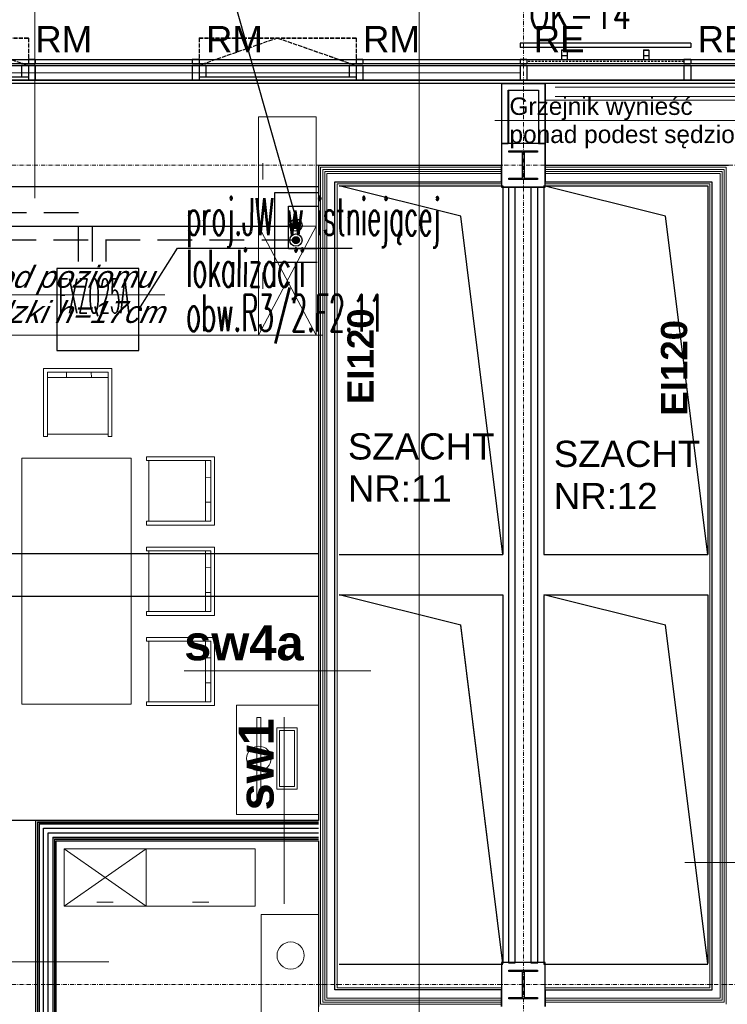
# Model space of a CAD drawing. Header units: millimetres. Extents: x -8642 to 28269, y -6609 to 3701.
# Tile 206 of 256: x 4671 to 5189, y -615 to 107. Entities that reach past the tile are written whole.
import ezdxf
from ezdxf.enums import TextEntityAlignment as Align

# ---------------------------------------------------------------- set-up
doc = ezdxf.new("R2010")
doc.units = ezdxf.units.MM
doc.header["$LTSCALE"] = 1000
doc.header["$MEASUREMENT"] = 0
for name, pattern in [('DASHED', [19.05, 12.7, -6.35]), ('rzut 1 pietra$0$ArchiTECH.PC 1. Line Type', [0.004, 0.003, -0.001]), ('rzut 1 pietra$0$ArchiTECH.PC 2. Line Type', [0.0025, 0.0015, -0.001]), ('rzut 1 pietra$0$ArchiTECH.PC 5. Line Type', [0.0053, 0.003, -0.001, 0.0003, -0.001]), ('rzut 1 pietra$0$ArchiTECH.PC Solid Line Type', [0]), ('SUFIT_1 PIETRO$0$ArchiTECH.PC 1. Line Type', [0.004, 0.003, -0.001]), ('SUFIT_1 PIETRO$0$ArchiTECH.PC 2. Line Type', [0.0025, 0.0015, -0.001]), ('SUFIT_1 PIETRO$0$ArchiTECH.PC Solid Line Type', [0])]:
    doc.linetypes.add(name, pattern=pattern)
doc.layers.get('0').update_dxf_attribs({"lineweight": 25})
for name, color, linetype, lineweight in [('2DL_SYM', 7, 'Continuous', 30), ('_Etap_3_klimatyzator_w starej_lokalizacji', 6, 'Continuous', 30), ('_Etap_3_opis', 7, 'Continuous', 30), ('_Numer_jednostki', 11, 'Continuous', 30), ('IS_ARCH', 254, 'Continuous', 18), ('IS_FREON_GAZ', 254, 'DASHED', 30)]:
    doc.layers.add(name, color=color, linetype=linetype, lineweight=lineweight)
for name, color, linetype in [('IS_HC_IZOLACJA', 254, 'Continuous'), ('IS_UWAGI', 254, 'Continuous'), ('IS_WK_KAN_SKROPLINY', 254, 'DASHED'), ('SUFIT_1 PIETRO$0$ELEM KONSTRUKCJI - inwent', 254, 'Continuous'), ('SUFIT_1 PIETRO$0$INWENTARYZACJA', 254, 'Continuous'), ('SUFIT_1 PIETRO$0$Kalka 1', 254, 'Continuous'), ('SUFIT_1 PIETRO$0$sciany projektowane', 254, 'Continuous'), ('SUFIT_1 PIETRO$0$TYP SUFITÓW_NOWYCH', 254, 'Continuous')]:
    doc.layers.add(name, color=color, linetype=linetype)
doc.styles.add('CP_ATTR', font='simplex.shx')
doc.styles.add('romans1', font='simplex.shx', dxfattribs={"width": 0.8})
doc.styles.add('rzut 1 pietra$0$ArchiTECHStyle1', font='arial.ttf', dxfattribs={"height": 0.16})
doc.styles.add('rzut 1 pietra$0$ArchiTECHStyle2', font='ariali.ttf', dxfattribs={"oblique": 15, "height": 0.16})
doc.styles.add('rzut 1 pietra$0$ArchiTECHStyle3', font='arialbd.ttf', dxfattribs={"height": 0.192})

# ---------------------------------------------------------------- blocks, each defined once
blk = doc.blocks.new('jw_FXZQ25A')
blk.add_lwpolyline([(0, 0), (60, 0), (60, 60), (0, 60)], close=True)
at = {"color": 7, "style": 'romans1', "width": 0.35}
blk.add_text('FXZQ25A', height=25, rotation=359.91893, dxfattribs=at).set_placement((1.49, 27.37))

msp = doc.modelspace()

# ---------------------------------------------------------------- hatches: boundary and pattern name
at = {"layer": 'IS_FREON_GAZ', "ltscale": 5}
msp.add_hatch(color=256, dxfattribs=at).paths.add_polyline_path([(4875.93, -43.87, 1), (4870.93, -43.87, 1)])
at = {"layer": 'IS_FREON_GAZ', "ltscale": 0.02}
msp.add_hatch(color=256, dxfattribs=at).paths.add_polyline_path([(4875.93, -54.82, 1), (4870.93, -54.82, 1)])

# ---------------------------------------------------------------- linework, layer by layer
at = {"layer": '_Etap_3_opis'}
for p, q in [((4758.28, -105.58), (4786.72, -60.77)), ((4786.72, -60.77), (4914.6, -60.77))]:
    msp.add_line(p, q, dxfattribs=at)
at = {"layer": '_Numer_jednostki'}
msp.add_lwpolyline([(4719.04, 125.79), (4826.59, 125.79), (4874.67, -43.09)], dxfattribs=at)
at = {"layer": 'IS_ARCH', "linetype": 'rzut 1 pietra$0$ArchiTECH.PC 5. Line Type'}
for p, q in [((5040, 773.48), (5040, -2117.32)), ((-3581.18, 0), (11755.85, 0)), ((-3581.18, -600), (11755.5, -600))]:
    msp.add_line(p, q, dxfattribs=at)
at = {"layer": 'IS_ARCH', "linetype": 'rzut 1 pietra$0$ArchiTECH.PC Solid Line Type'}
for p, q in [((4682.31, 163.57), (4682.31, -24.05)), ((4963.74, 161.07), (4963.74, -710.75)), ((5037.5, 89.42), (5037.5, 86.42)), ((5162.5, 89.42), (5037.5, 89.42)), ((5162.5, 89.42), (5162.5, 86.42)), ((5162.5, 86.42), (5037.5, 86.42)), ((5068, 84.45), (5068, 80.45)), ((5068, 84.45), (5072, 84.45)), ((5068, 80.45), (5072, 80.45)), ((5068, 80.45), (5068, 77.5)), ((5072, 84.45), (5072, 80.45)), ((5072, 80.45), (5072, 77.5)), ((5127.95, 84.45), (5131.95, 84.45)), ((5127.95, 84.45), (5127.95, 80.45)), ((5127.95, 80.45), (5127.95, 77.5)), ((5127.95, 80.45), (5131.96, 80.45)), ((5131.95, 84.45), (5131.95, 80.45)), ((5131.96, 80.45), (5131.96, 77.5)), ((2166.23, 77.5), (6599.38, 77.5)), ((2166.23, 74.51), (6599.38, 74.51)), ((2166.23, 73.03), (6599.38, 73.03)), ((4677.49, 73.13), (4672.49, 73.13)), ((4672.49, 73.13), (4672.51, 64.6)), ((4677.49, 73.13), (4677.51, 64.6)), ((4682.5, 77.5), (4677.5, 77.5)), ((4677.5, 77.5), (4677.5, 74.51)), ((4677.5, 74.51), (4682.5, 74.51)), ((4682.5, 73.03), (4677.5, 73.03)), ((4677.5, 73.03), (4677.5, 62.5)), ((4682.5, 77.5), (4682.5, 74.51)), ((4682.5, 73.03), (4682.5, 62.5)), ((4802.5, 77.5), (4797.5, 77.5)), ((4797.5, 77.5), (4797.5, 74.51)), ((4797.5, 74.51), (4802.5, 74.51)), ((4802.5, 73.03), (4797.5, 73.03)), ((4797.5, 73.03), (4797.5, 62.5)), ((4802.5, 77.5), (4802.5, 74.51)), ((4807.5, 73.04), (4802.5, 73.03)), ((4802.5, 73.03), (4802.52, 64.5)), ((4802.5, 73.03), (4802.5, 62.5)), ((4807.5, 73.04), (4807.52, 64.5)), ((4917.49, 73.13), (4912.49, 73.13)), ((4912.49, 73.13), (4912.51, 64.6)), ((4917.49, 73.13), (4917.51, 64.6)), ((4922.5, 77.5), (4917.5, 77.5)), ((4917.5, 77.5), (4917.5, 74.51)), ((4917.5, 74.51), (4922.5, 74.51)), ((4922.5, 73.03), (4917.5, 73.03)), ((4917.5, 73.03), (4917.5, 62.5)), ((4922.5, 77.5), (4922.5, 74.51)), ((4922.5, 73.03), (4922.5, 62.5)), ((5042.5, 77.5), (5037.5, 77.5)), ((5037.5, 77.5), (5037.5, 74.51)), ((5037.5, 74.51), (5042.5, 74.51)), ((5042.5, 73.03), (5037.5, 73.03)), ((5037.5, 73.03), (5037.5, 62.5)), ((5042.5, 77.5), (5042.5, 74.51)), ((5042.5, 73.03), (5042.5, 62.5)), ((5068, 77.5), (5072, 77.5)), ((5127.95, 77.5), (5131.96, 77.5)), ((5162.5, 77.5), (5157.5, 77.5)), ((5157.5, 77.5), (5157.5, 74.51)), ((5157.5, 74.51), (5162.5, 74.51)), ((5162.5, 73.03), (5157.5, 73.03)), ((5157.5, 73.03), (5157.5, 62.5)), ((5162.5, 77.5), (5162.5, 74.51)), ((5162.5, 73.03), (5162.5, 62.5)), ((5037.5, 67.77), (4567.51, 67.77)), ((7603.64, 60), (1756.36, 60)), ((7579.64, 60), (1780.36, 60)), ((2166.23, 62.5), (6597.38, 62.5)), ((5024, 60), (4336, 60)), ((4677.52, 64.6), (4562.52, 64.5)), ((4677.51, 64.6), (4672.51, 64.6)), ((4682.5, 62.5), (4677.5, 62.5)), ((4802.5, 62.5), (4797.5, 62.5)), ((4917.52, 64.6), (4802.52, 64.5)), ((4807.52, 64.5), (4802.52, 64.5)), ((4917.51, 64.6), (4912.51, 64.6)), ((4922.5, 62.5), (4917.5, 62.5)), ((5056, 60), (5023.93, 60)), ((5023.93, 60), (5023.93, 16.08)), ((5024, 60), (5056, 60)), ((5024, 60), (5024, 16)), ((5024, 60), (5024, 0)), ((5042.5, 62.5), (5037.5, 62.5)), ((5281, 60.08), (5056, 60.08)), ((5056, 60.08), (5056, 47.58)), ((5056, 16.08), (5056, 60)), ((5056, 60), (5056, 16)), ((6479.81, 60), (5056, 60)), ((5056, 60), (5056, 0)), ((5162.5, 62.5), (5157.5, 62.5)), ((5028.93, 55), (5051, 55)), ((5028.93, 16.08), (5028.93, 55)), ((5029, 55), (5029, 16)), ((5029, 55), (5051, 55)), ((5051, 55), (5051, 16.08)), ((5051, 55), (5051, 16)), ((5271.88, 57.07), (5063.15, 57.07)), ((5056, 47.58), (5281, 47.58)), ((5271.88, 50.38), (5063.15, 50.38)), ((4846.11, -44.53), (4846.11, 35.47)), ((4846.11, 35.47), (4888.11, 35.47)), ((4888.11, 35.47), (4888.11, -44.53)), ((4888.11, 35.47), (4888.11, 35.47)), ((5019.04, 32.72), (5221.87, 32.72)), ((5023.93, 16.08), (5028.93, 16.08)), ((5055.93, 16.08), (5023.93, 16.08)), ((5023.93, 16.08), (5023.93, -15.92)), ((5051, 16.08), (5056, 16.08)), ((5055.93, -15.92), (5055.93, 16.08)), ((5055.93, 16.08), (5055.93, 16.08)), ((5029.43, 10.58), (5050.43, 10.58)), ((5029.43, 9.58), (5029.43, 10.58)), ((5029.43, 10.58), (5029.43, 10.58)), ((5029.43, 10.58), (5050.43, 10.58)), ((5029.43, 9.58), (5029.43, 10.58)), ((5039.43, 9.58), (5029.43, 9.58)), ((5039.43, 9.58), (5029.43, 9.58)), ((5039.43, -9.42), (5039.43, 9.58)), ((5039.43, -9.42), (5039.43, 9.58)), ((5050.43, 9.58), (5040.43, 9.58)), ((5040.43, 9.58), (5040.43, -9.42)), ((5050.43, 9.58), (5040.43, 9.58)), ((5040.43, 9.58), (5040.43, -9.42)), ((5050.43, 10.58), (5050.43, 9.58)), ((5050.43, 10.58), (5050.43, 9.58)), ((4849.11, 1.47), (4849.11, -10.53)), ((4890, 0), (4890, -479.69)), ((5024, 0), (4890, 0)), ((4891.5, -614.42), (4891.5, -1.5)), ((4891.5, -1.5), (5024, -1.5)), ((4893, -612.92), (4893, -3)), ((4893, -3), (5024, -3)), ((4894.5, -611.42), (4894.5, -4.5)), ((4894.5, -4.5), (5024, -4.5)), ((4896, -609.92), (4896, -6)), ((4896, -6), (5024, -6)), ((5024, -13.5), (5024, 0)), ((5056, 0), (5056, -13.5)), ((5190.08, 0), (5056, 0)), ((5056, -1.5), (5188.58, -1.5)), ((5056, -3), (5187.08, -3)), ((5056, -4.5), (5185.58, -4.5)), ((5056, -6), (5184.08, -6)), ((5184.08, -6), (5184.08, -610)), ((5185.58, -4.5), (5185.58, -611.5)), ((5187.08, -3), (5187.08, -613)), ((5188.58, -1.5), (5188.58, -614.5)), ((4903.5, -602.42), (4903.5, -13.5)), ((4903.5, -13.5), (5024, -13.5)), ((5029.43, -10.42), (5029.43, -9.42)), ((5029.43, -9.42), (5039.43, -9.42)), ((5029.43, -10.42), (5029.43, -9.42)), ((5029.43, -9.42), (5039.43, -9.42)), ((5050.43, -10.42), (5029.43, -10.42)), ((5050.43, -10.42), (5029.43, -10.42)), ((5040.43, -9.42), (5050.43, -9.42)), ((5040.43, -9.42), (5050.43, -9.42)), ((5050.43, -9.42), (5050.43, -10.42)), ((5050.43, -9.42), (5050.43, -10.42)), ((5056, -13.5), (5176.58, -13.5)), ((5176.58, -13.5), (5176.58, -602.5)), ((4994.07, -37.19), (4905, -15)), ((4905, -15), (5025, -15)), ((5023.93, -15.92), (5055.93, -15.92)), ((5025, -15), (5025, -285)), ((5034, -16), (5029, -16)), ((5029, -16), (5029, -584)), ((5034, -584), (5034, -16)), ((5050.5, -16), (5045.5, -16)), ((5045.5, -16), (5045.5, -584)), ((5050.5, -584), (5050.5, -16)), ((5144.07, -37.19), (5055, -15)), ((5055, -15), (5175, -15)), ((5055, -15), (5055, -285)), ((5175, -15), (5175, -285)), ((5025, -285), (4994.07, -37.19)), ((5175, -285), (5144.07, -37.19)), ((4888.11, -44.53), (4846.11, -44.53)), ((4846.11, -44.53), (4846.11, -124.53)), ((4888.11, -124.53), (4846.11, -44.53)), ((4888.11, -44.53), (4846.11, -124.53)), ((4888.11, -44.53), (4846.11, -44.53)), ((4888.11, -124.53), (4888.11, -44.53)), ((4849.11, -90.53), (4849.11, -78.53)), ((4602.63, -94.93), (4777.39, -94.93)), ((4557.79, -124.53), (4893.06, -124.53)), ((4557.79, -124.53), (4893.06, -124.53)), ((4846.11, -124.53), (4888.11, -124.53)), ((4888.11, -124.53), (4888.11, -124.53)), ((4738.65, -148.76), (4688.65, -148.76)), ((4688.65, -148.76), (4688.65, -198.76)), ((4738.65, -198.76), (4738.65, -148.76)), ((4691.38, -198.76), (4691.38, -151.48)), ((4691.38, -151.48), (4735.92, -151.48)), ((4736.01, -155.39), (4691.38, -155.39)), ((4705.38, -155.39), (4705.38, -151.48)), ((4723.56, -151.48), (4723.65, -155.39)), ((4735.92, -151.48), (4735.92, -198.76)), ((4688.65, -198.76), (4691.38, -198.76)), ((4735.92, -196.94), (4691.38, -196.94)), ((4735.92, -198.76), (4738.65, -198.76)), ((4672.66, -394.63), (4672.66, -214.63)), ((4672.66, -214.63), (4752.66, -214.63)), ((4752.66, -214.63), (4752.66, -394.63)), ((4763.88, -213.5), (4813.88, -213.5)), ((4763.88, -216.23), (4763.88, -213.5)), ((4811.16, -216.23), (4763.88, -216.23)), ((4765.7, -216.23), (4765.7, -260.77)), ((4807.25, -216.14), (4807.25, -260.77)), ((4811.16, -260.77), (4811.16, -216.23)), ((4813.88, -213.5), (4813.88, -263.5)), ((4811.16, -228.59), (4807.25, -228.5)), ((4807.25, -246.77), (4811.16, -246.77)), ((4763.88, -263.5), (4763.88, -260.77)), ((4763.88, -260.77), (4811.16, -260.77)), ((4813.88, -263.5), (4763.88, -263.5)), ((4763.88, -279.63), (4813.88, -279.63)), ((4763.88, -282.35), (4763.88, -279.63)), ((4813.88, -279.63), (4813.88, -329.63)), ((4811.16, -282.35), (4763.88, -282.35)), ((4765.7, -282.35), (4765.7, -326.9)), ((4807.25, -282.26), (4807.25, -326.9)), ((4811.16, -326.9), (4811.16, -282.35)), ((4905, -285), (5025, -285)), ((5025, -285), (5025, -285)), ((5055, -285), (5175, -285)), ((5175, -285), (5175, -285)), ((4811.16, -294.72), (4807.25, -294.63)), ((4807.25, -312.9), (4811.16, -312.9)), ((4994.07, -336.69), (4905, -314.5)), ((4905, -314.5), (5025, -314.5)), ((5025, -314.5), (5025, -584.5)), ((5144.07, -336.69), (5055, -314.5)), ((5055, -314.5), (5175, -314.5)), ((5055, -315), (5055, -585)), ((5175, -314.5), (5175, -584.5)), ((4763.88, -329.63), (4763.88, -326.9)), ((4763.88, -326.9), (4811.16, -326.9)), ((4813.88, -329.63), (4763.88, -329.63)), ((5025, -584.5), (4994.07, -336.69)), ((5175, -584.5), (5144.07, -336.69)), ((4763.88, -345.75), (4813.88, -345.75)), ((4763.88, -348.48), (4763.88, -345.75)), ((4813.88, -345.75), (4813.88, -395.75)), ((4811.16, -348.48), (4763.88, -348.48)), ((4765.7, -348.48), (4765.7, -393.02)), ((4807.25, -348.39), (4807.25, -393.02)), ((4811.16, -393.02), (4811.16, -348.48)), ((4811.16, -360.84), (4807.25, -360.75)), ((4928.31, -370.23), (4791.56, -370.23)), ((4807.25, -379.02), (4811.16, -379.02)), ((4752.66, -394.63), (4672.66, -394.63)), ((4763.88, -395.75), (4763.88, -393.02)), ((4763.88, -393.02), (4811.16, -393.02)), ((4813.88, -395.75), (4763.88, -395.75)), ((4830, -475.39), (4830, -395.39)), ((4830, -395.39), (4890, -395.39)), ((4890, -395.39), (4890, -475.39)), ((4847.76, -404.43), (4844.76, -404.43)), ((4844.76, -404.43), (4844.76, -464.43)), ((4847.76, -464.43), (4847.76, -404.43)), ((4864.75, -540.92), (4864.75, -404.17)), ((4874.35, -411.93), (4859.35, -411.93)), ((4859.35, -411.93), (4859.35, -456.93)), ((4861.35, -454.93), (4861.35, -413.93)), ((4861.35, -413.93), (4872.35, -413.93)), ((4872.35, -413.93), (4872.35, -454.93)), ((4874.35, -456.93), (4874.35, -411.93)), ((4859.35, -456.93), (4874.35, -456.93)), ((4872.35, -454.93), (4861.35, -454.93)), ((4844.76, -464.43), (4847.76, -464.43)), ((4890, -475.39), (4830, -475.39)), ((4890, -479.69), (4682.79, -479.69)), ((4682.79, -479.69), (4682.79, -847.21)), ((4684.04, -480.94), (4890, -480.94)), ((4684.04, -480.94), (4684.04, -848.46)), ((4685.29, -482.19), (4890, -482.19)), ((4685.29, -482.19), (4685.29, -849.71)), ((4688.63, -485.53), (4890, -485.53)), ((4688.63, -853.05), (4688.63, -485.53)), ((4691.96, -488.86), (4890, -488.86)), ((4691.96, -856.38), (4691.96, -488.86)), ((4695.29, -492.19), (4890, -492.19)), ((4695.29, -492.19), (4695.29, -859.71)), ((4696.54, -493.44), (4890, -493.44)), ((4696.54, -493.44), (4696.54, -860.96)), ((4697.79, -494.69), (4890, -494.69)), ((4697.79, -817.21), (4697.79, -494.69)), ((4890, -494.69), (4890, -615.92)), ((4703.66, -500.74), (4763.66, -500.74)), ((4703.66, -542.74), (4703.66, -500.74)), ((4703.66, -500.74), (4703.66, -500.74)), ((4703.66, -500.74), (4763.66, -542.74)), ((4763.66, -500.74), (4703.66, -542.74)), ((4763.66, -500.74), (4763.66, -542.74)), ((4843.66, -500.74), (4763.66, -500.74)), ((4763.66, -500.74), (4763.66, -542.74)), ((4843.66, -542.74), (4843.66, -500.74)), ((4843.66, -500.74), (4843.66, -500.74)), ((5158.18, -510.66), (5294.93, -510.66)), ((4727.66, -539.74), (4739.66, -539.74)), ((4809.66, -539.74), (4797.66, -539.74)), ((4763.66, -542.74), (4703.66, -542.74)), ((4763.66, -542.74), (4843.66, -542.74)), ((4890, -548.85), (4848, -548.85)), ((4848, -548.85), (4848, -628.85)), ((4890, -628.85), (4890, -548.85)), ((4736.36, -583.31), (4599.61, -583.31)), ((5055.93, -583.92), (5023.93, -583.92)), ((5023.93, -583.92), (5023.93, -615.92)), ((5029, -584), (5034, -584)), ((5045.5, -584), (5050.5, -584)), ((5055.93, -615.92), (5055.93, -583.92)), ((5055.93, -583.92), (5055.93, -583.92)), ((4905, -585), (5025, -585)), ((5025, -584.5), (5025, -584.5)), ((5029.43, -589.42), (5050.43, -589.42)), ((5029.43, -590.42), (5029.43, -589.42)), ((5029.43, -589.42), (5029.43, -589.42)), ((5029.43, -589.42), (5050.43, -589.42)), ((5029.43, -590.42), (5029.43, -589.42)), ((5039.43, -590.42), (5029.43, -590.42)), ((5039.43, -590.42), (5029.43, -590.42)), ((5039.43, -609.42), (5039.43, -590.42)), ((5039.43, -609.42), (5039.43, -590.42)), ((5050.43, -590.42), (5040.43, -590.42)), ((5040.43, -590.42), (5040.43, -609.42)), ((5050.43, -590.42), (5040.43, -590.42)), ((5040.43, -590.42), (5040.43, -609.42)), ((5050.43, -589.42), (5050.43, -590.42)), ((5050.43, -589.42), (5050.43, -590.42)), ((5055, -585), (5175, -585)), ((5175, -584.5), (5175, -584.5)), ((5023.93, -602.42), (4903.5, -602.42)), ((5023.93, -615.92), (5023.93, -602.42)), ((5176.58, -602.5), (5055.93, -602.5)), ((5055.93, -602.5), (5055.93, -616)), ((5023.93, -612.92), (4893, -612.92)), ((5023.93, -611.42), (4894.5, -611.42)), ((5023.93, -609.92), (4896, -609.92)), ((5029.43, -610.42), (5029.43, -609.42)), ((5029.43, -609.42), (5039.43, -609.42)), ((5029.43, -610.42), (5029.43, -609.42)), ((5029.43, -609.42), (5039.43, -609.42)), ((5050.43, -610.42), (5029.43, -610.42)), ((5050.43, -610.42), (5029.43, -610.42)), ((5040.43, -609.42), (5050.43, -609.42)), ((5040.43, -609.42), (5050.43, -609.42)), ((5050.43, -609.42), (5050.43, -610.42)), ((5050.43, -609.42), (5050.43, -610.42)), ((5184.08, -610), (5055.93, -610)), ((5185.58, -611.5), (5055.93, -611.5)), ((5023.93, -614.42), (4891.5, -614.42)), ((5187.08, -613), (5055.93, -613))]:
    msp.add_line(p, q, dxfattribs=at)
at = {"layer": 'IS_ARCH', "linetype": 'rzut 1 pietra$0$ArchiTECH.PC 1. Line Type'}
for p, q in [((4562.49, 93.24), (4677.49, 93.24)), ((4619.99, 93.24), (4677.49, 73.13)), ((4677.49, 93.24), (4677.49, 73.13)), ((4802.49, 93.24), (4917.49, 93.24)), ((4859.99, 93.24), (4802.49, 73.24)), ((4802.49, 93.24), (4802.49, 73.24)), ((4859.99, 93.24), (4917.49, 73.13)), ((4917.49, 93.24), (4917.49, 73.13))]:
    msp.add_line(p, q, dxfattribs=at)
at = {"layer": 'IS_ARCH', "linetype": 'rzut 1 pietra$0$ArchiTECH.PC 2. Line Type'}
msp.add_line((5157.5, 76.04), (5042.53, 76.04), dxfattribs=at)
at = {"layer": 'IS_ARCH', "linetype": 'rzut 1 pietra$0$ArchiTECH.PC Solid Line Type'}
for centre, radius in [((4846.26, -434.43), 8.96), ((4869.52, -578.77), 9.95)]:
    msp.add_circle(centre, radius, dxfattribs=at)
at = {"layer": 'IS_FREON_GAZ', "linetype": 'Continuous', "ltscale": 0.002}
msp.add_line((4724.3, -44.82), (4724.3, -70.38), dxfattribs=at)
at = {"layer": 'IS_FREON_GAZ', "ltscale": 0.002}
msp.add_line((4734.3, -54.82), (4734.3, -70.38), dxfattribs=at)
at = {"layer": 'IS_FREON_GAZ', "linetype": 'Continuous', "ltscale": 0.002}
msp.add_lwpolyline([(4873.15, -44.82), (4580.53, -44.82), (4580.53, -96.09)], dxfattribs=at)
at = {"layer": 'IS_FREON_GAZ', "ltscale": 0.002}
msp.add_lwpolyline([(4873.72, -54.82), (4590.53, -54.82), (4590.53, -106.09)], dxfattribs=at)
at = {"layer": 'IS_FREON_GAZ', "ltscale": 5}
msp.add_circle((4873.43, -43.87), 2.5, dxfattribs=at)
at = {"layer": 'IS_FREON_GAZ', "ltscale": 0.02}
msp.add_circle((4873.43, -54.82), 2.5, dxfattribs=at)
at = {"layer": 'IS_HC_IZOLACJA'}
for centre in [(4873.43, -43.87), (4873.43, -54.82)]:
    msp.add_circle(centre, 4.5, dxfattribs=at)
at = {"layer": 'IS_UWAGI'}
for points in [[(4888.96, -71.32), (4857.93, -71.32), (4857.93, -19.91), (4890, -19.91)], [(4888.96, -61.32), (4867.93, -61.32), (4867.93, -29.91), (4890, -29.91)]]:
    msp.add_lwpolyline(points, dxfattribs=at)
at = {"layer": 'IS_WK_KAN_SKROPLINY', "lineweight": 30, "ltscale": 0.002}
msp.add_lwpolyline([(4714.3, -70.38), (4714.3, -34.82), (3672.35, -34.82), (3672.35, 30.18), (3600, 30.18)], dxfattribs=at)
at = {"layer": 'SUFIT_1 PIETRO$0$ELEM KONSTRUKCJI - inwent', "linetype": 'SUFIT_1 PIETRO$0$ArchiTECH.PC Solid Line Type'}
for p, q in [((5055.93, 16), (5023.93, 16)), ((5023.93, 16), (5023.93, -16)), ((5055.93, -16), (5055.93, 16)), ((5055.93, 16), (5055.93, 16)), ((5029.43, 10.5), (5050.43, 10.5)), ((5029.43, 9.5), (5029.43, 10.5)), ((5029.43, 10.5), (5029.43, 10.5)), ((5029.43, 10.5), (5050.43, 10.5)), ((5029.43, 9.5), (5029.43, 10.5)), ((5039.43, 9.5), (5029.43, 9.5)), ((5039.43, 9.5), (5029.43, 9.5)), ((5039.43, -9.5), (5039.43, 9.5)), ((5039.43, -9.5), (5039.43, 9.5)), ((5050.43, 9.5), (5040.43, 9.5)), ((5040.43, 9.5), (5040.43, -9.5)), ((5050.43, 9.5), (5040.43, 9.5)), ((5040.43, 9.5), (5040.43, -9.5)), ((5050.43, 10.5), (5050.43, 9.5)), ((5050.43, 10.5), (5050.43, 9.5)), ((5029.43, -10.5), (5029.43, -9.5)), ((5029.43, -9.5), (5039.43, -9.5)), ((5029.43, -10.5), (5029.43, -9.5)), ((5029.43, -9.5), (5039.43, -9.5)), ((5050.43, -10.5), (5029.43, -10.5)), ((5050.43, -10.5), (5029.43, -10.5)), ((5040.43, -9.5), (5050.43, -9.5)), ((5040.43, -9.5), (5050.43, -9.5)), ((5050.43, -9.5), (5050.43, -10.5)), ((5050.43, -9.5), (5050.43, -10.5)), ((5023.93, -16), (5055.93, -16)), ((5055.93, -584), (5023.93, -584)), ((5023.93, -584), (5023.93, -616)), ((5055.93, -616), (5055.93, -584)), ((5055.93, -584), (5055.93, -584)), ((5029.43, -589.5), (5050.43, -589.5)), ((5029.43, -590.5), (5029.43, -589.5)), ((5029.43, -589.5), (5029.43, -589.5)), ((5029.43, -589.5), (5050.43, -589.5)), ((5029.43, -590.5), (5029.43, -589.5)), ((5039.43, -590.5), (5029.43, -590.5)), ((5039.43, -590.5), (5029.43, -590.5)), ((5039.43, -609.5), (5039.43, -590.5)), ((5039.43, -609.5), (5039.43, -590.5)), ((5050.43, -590.5), (5040.43, -590.5)), ((5040.43, -590.5), (5040.43, -609.5)), ((5050.43, -590.5), (5040.43, -590.5)), ((5040.43, -590.5), (5040.43, -609.5)), ((5050.43, -589.5), (5050.43, -590.5)), ((5050.43, -589.5), (5050.43, -590.5)), ((5029.43, -610.5), (5029.43, -609.5)), ((5029.43, -609.5), (5039.43, -609.5)), ((5029.43, -610.5), (5029.43, -609.5)), ((5029.43, -609.5), (5039.43, -609.5)), ((5050.43, -610.5), (5029.43, -610.5)), ((5050.43, -610.5), (5029.43, -610.5)), ((5040.43, -609.5), (5050.43, -609.5)), ((5040.43, -609.5), (5050.43, -609.5)), ((5050.43, -609.5), (5050.43, -610.5)), ((5050.43, -609.5), (5050.43, -610.5))]:
    msp.add_line(p, q, dxfattribs=at)
at = {"layer": 'SUFIT_1 PIETRO$0$INWENTARYZACJA', "linetype": 'SUFIT_1 PIETRO$0$ArchiTECH.PC Solid Line Type'}
for p, q in [((5056, 59.92), (5023.93, 59.92)), ((5023.93, 59.92), (5023.93, 16)), ((5056, 16), (5056, 59.92)), ((5028.93, 54.92), (5051, 54.92)), ((5028.93, 16), (5028.93, 54.92)), ((5051, 54.92), (5051, 16)), ((5023.93, 16), (5028.93, 16)), ((5051, 16), (5056, 16)), ((4890, -0.08), (4890, -479.78)), ((5024, -0.08), (4890, -0.08)), ((5024, -12.08), (5024, -0.08)), ((5056, -0.08), (5056, -12.08)), ((5190.08, -0.08), (5056, -0.08)), ((4902, -604), (4902, -12.08)), ((4902, -12.08), (5024, -12.08)), ((5056, -12.08), (5178.08, -12.08)), ((5178.08, -12.08), (5178.08, -604.08)), ((4994.07, -37.28), (4905, -15.08)), ((4905, -15.08), (5025, -15.08)), ((5025, -15.08), (5025, -285.08)), ((5034, -16.08), (5029, -16.08)), ((5029, -16.08), (5029, -584.08)), ((5034, -584.08), (5034, -16.08)), ((5050.5, -16.08), (5045.5, -16.08)), ((5045.5, -16.08), (5045.5, -584.08)), ((5050.5, -584.08), (5050.5, -16.08)), ((5144.07, -37.28), (5055, -15.08)), ((5055, -15.08), (5175, -15.08)), ((5175, -15.08), (5175, -285.08)), ((5025, -285.08), (4994.07, -37.28)), ((5175, -285.08), (5144.07, -37.28)), ((5025, -285.08), (5025, -285.08)), ((5175, -285.08), (5175, -285.08)), ((4905, -314.59), (5025, -314.58)), ((4994.07, -336.78), (4905, -314.59)), ((5025, -314.58), (5025, -584.58)), ((5055, -314.59), (5175, -314.58)), ((5144.07, -336.78), (5055, -314.59)), ((5175, -314.58), (5175, -584.58)), ((5025, -584.58), (4994.07, -336.78)), ((5175, -584.58), (5144.07, -336.78)), ((4890, -494.78), (4890, -616)), ((5029, -584.08), (5034, -584.08)), ((5045.5, -584.08), (5050.5, -584.08)), ((5025, -584.58), (5025, -584.58)), ((5175, -584.58), (5175, -584.58)), ((5023.93, -604), (4902, -604)), ((5023.93, -616), (5023.93, -604)), ((5178.08, -604.08), (5055.93, -604.08)), ((5055.93, -604.08), (5055.93, -616.08))]:
    msp.add_line(p, q, dxfattribs=at)
at = {"layer": 'SUFIT_1 PIETRO$0$Kalka 1', "linetype": 'SUFIT_1 PIETRO$0$ArchiTECH.PC 1. Line Type'}
for p, q in [((4562.49, 93.15), (4677.49, 93.15)), ((4619.99, 93.15), (4677.49, 73.05)), ((4677.49, 93.15), (4677.49, 73.05)), ((4802.49, 93.15), (4802.49, 73.15)), ((4859.99, 93.15), (4802.49, 73.15)), ((4802.49, 93.15), (4917.49, 93.15)), ((4859.99, 93.15), (4917.49, 73.05)), ((4917.49, 93.15), (4917.49, 73.05))]:
    msp.add_line(p, q, dxfattribs=at)
at = {"layer": 'SUFIT_1 PIETRO$0$Kalka 1', "linetype": 'SUFIT_1 PIETRO$0$ArchiTECH.PC Solid Line Type'}
for p, q in [((5162.5, 89.34), (5037.5, 89.33)), ((5037.5, 89.33), (5037.5, 86.33)), ((5162.5, 89.34), (5162.5, 86.34)), ((5162.5, 86.34), (5037.5, 86.33)), ((5068, 84.36), (5072, 84.36)), ((5068, 84.36), (5068, 80.36)), ((5068, 80.36), (5068, 77.42)), ((5068, 80.36), (5072, 80.36)), ((5072, 84.36), (5072, 80.36)), ((5072, 80.36), (5072, 77.42)), ((5127.95, 84.36), (5127.95, 80.36)), ((5127.95, 84.36), (5131.95, 84.36)), ((5127.95, 80.36), (5131.96, 80.36)), ((5127.95, 80.36), (5127.95, 77.42)), ((5131.95, 84.36), (5131.95, 80.36)), ((5131.96, 80.36), (5131.96, 77.42)), ((2166.23, 77.42), (6599.38, 77.42)), ((2166.23, 74.42), (6599.38, 74.42)), ((2166.23, 72.95), (6599.38, 72.95)), ((4677.49, 73.05), (4672.49, 73.04)), ((4672.49, 73.04), (4672.51, 64.51)), ((4677.49, 73.05), (4677.51, 64.52)), ((4677.5, 77.42), (4677.5, 74.42)), ((4682.5, 77.42), (4677.5, 77.42)), ((4677.5, 74.42), (4682.5, 74.42)), ((4677.5, 72.95), (4677.5, 62.42)), ((4682.5, 72.95), (4677.5, 72.95)), ((4682.5, 77.42), (4682.5, 74.42)), ((4682.5, 72.95), (4682.5, 62.42)), ((4797.5, 77.42), (4797.5, 74.42)), ((4802.5, 77.42), (4797.5, 77.42)), ((4797.5, 74.42), (4802.5, 74.42)), ((4797.5, 72.95), (4797.5, 62.42)), ((4802.5, 72.95), (4797.5, 72.95)), ((4802.5, 77.42), (4802.5, 74.42)), ((4802.5, 72.95), (4802.5, 62.42)), ((4802.5, 72.95), (4802.52, 64.42)), ((4807.5, 72.95), (4802.5, 72.95)), ((4807.5, 72.95), (4807.52, 64.42)), ((4917.49, 73.05), (4912.49, 73.04)), ((4912.49, 73.04), (4912.51, 64.51)), ((4917.49, 73.05), (4917.51, 64.52)), ((4917.5, 77.42), (4917.5, 74.42)), ((4922.5, 77.42), (4917.5, 77.42)), ((4917.5, 74.42), (4922.5, 74.42)), ((4917.5, 72.95), (4917.5, 62.42)), ((4922.5, 72.95), (4917.5, 72.95)), ((4922.5, 77.42), (4922.5, 74.42)), ((4922.5, 72.95), (4922.5, 62.42)), ((5037.5, 77.42), (5037.5, 74.42)), ((5042.5, 77.42), (5037.5, 77.42)), ((5037.5, 74.42), (5042.5, 74.42)), ((5037.5, 72.95), (5037.5, 62.42)), ((5042.5, 72.95), (5037.5, 72.95)), ((5042.5, 77.42), (5042.5, 74.42)), ((5042.5, 72.95), (5042.5, 62.42)), ((5068, 77.42), (5072, 77.42)), ((5127.95, 77.42), (5131.96, 77.42)), ((5157.5, 77.42), (5157.5, 74.42)), ((5162.5, 77.42), (5157.5, 77.42)), ((5157.5, 74.42), (5162.5, 74.42)), ((5157.5, 72.95), (5157.5, 62.42)), ((5162.5, 72.95), (5157.5, 72.95)), ((5162.5, 77.42), (5162.5, 74.42)), ((5162.5, 72.95), (5162.5, 62.42)), ((6458.33, 59.92), (1756.36, 59.92)), ((6458.33, 59.92), (1780.36, 59.92)), ((2166.23, 62.42), (6458.33, 62.42)), ((5024, 59.92), (4336, 59.92)), ((4677.52, 64.52), (4562.52, 64.42)), ((4677.51, 64.52), (4672.51, 64.51)), ((4682.5, 62.42), (4677.5, 62.42)), ((4802.5, 62.42), (4797.5, 62.42)), ((4917.52, 64.52), (4802.52, 64.42)), ((4807.52, 64.42), (4802.52, 64.42)), ((4917.51, 64.52), (4912.51, 64.51)), ((4922.5, 62.42), (4917.5, 62.42)), ((5024, 59.92), (5024, -0.08)), ((5024, 59.92), (5024, 15.92)), ((5024, 59.92), (5056, 59.92)), ((5042.5, 62.42), (5037.5, 62.42)), ((6458.33, 59.92), (5056, 59.92)), ((5056, 59.92), (5056, -0.08)), ((5056, 59.92), (5056, 15.92)), ((5162.5, 62.42), (5157.5, 62.42)), ((5029, 54.92), (5051, 54.92)), ((5029, 54.92), (5029, 15.92)), ((5051, 54.92), (5051, 15.92)), ((5055, -15.08), (5055, -285.08)), ((4905, -285.08), (5025, -285.08)), ((5055, -285.08), (5175, -285.08)), ((5055, -315.08), (5055, -585.08)), ((4905, -585.08), (5025, -585.08)), ((5055, -585.08), (5175, -585.08))]:
    msp.add_line(p, q, dxfattribs=at)
at = {"layer": 'SUFIT_1 PIETRO$0$Kalka 1', "linetype": 'SUFIT_1 PIETRO$0$ArchiTECH.PC 2. Line Type'}
msp.add_line((5157.5, 75.95), (5042.53, 75.95), dxfattribs=at)
at = {"layer": 'SUFIT_1 PIETRO$0$sciany projektowane', "linetype": 'SUFIT_1 PIETRO$0$ArchiTECH.PC Solid Line Type'}
for p, q in [((4890, -479.78), (4682.79, -479.78)), ((4682.79, -479.78), (4682.79, -847.3)), ((4684.04, -481.03), (4890, -481.03)), ((4684.04, -481.03), (4684.04, -848.55)), ((4685.29, -482.28), (4890, -482.28)), ((4685.29, -482.28), (4685.29, -849.8)), ((4688.63, -485.61), (4890, -485.61)), ((4688.63, -853.13), (4688.63, -485.61)), ((4691.96, -488.94), (4890, -488.94)), ((4691.96, -856.46), (4691.96, -488.94)), ((4695.29, -492.28), (4890, -492.28)), ((4695.29, -492.28), (4695.29, -859.8)), ((4696.54, -493.53), (4890, -493.53)), ((4696.54, -493.53), (4696.54, -861.05)), ((4697.79, -494.78), (4890, -494.78)), ((4697.79, -817.3), (4697.79, -494.78))]:
    msp.add_line(p, q, dxfattribs=at)
at = {"layer": 'SUFIT_1 PIETRO$0$TYP SUFITÓW_NOWYCH', "linetype": 'SUFIT_1 PIETRO$0$ArchiTECH.PC Solid Line Type'}
for p, q in [((4638.28, -15.58), (4890.03, -15.58)), ((4890.03, -15.58), (4890.03, -284.65)), ((4890.03, -284.65), (4638.28, -284.65)), ((4638.28, -315.65), (4890, -315.65)), ((4890, -315.65), (4890, -479.78)), ((4890, -479.78), (4638.28, -479.78))]:
    msp.add_line(p, q, dxfattribs=at)

# ---------------------------------------------------------------- block references
at = {"layer": '_Etap_3_klimatyzator_w starej_lokalizacji'}
msp.add_blockref('jw_FXZQ25A', (4698.28, -135.58), dxfattribs=at)

# ---------------------------------------------------------------- texts
at = {"layer": '2DL_SYM', "lineweight": 30, "style": 'CP_ATTR', "width": 0.8, "flags": 12}
msp.add_attdef('OK-14', text='N-1', height=20, dxfattribs=at).set_placement((5081.53, 109.94), align=Align.MIDDLE)
msp.add_attdef('OK-14', text='N-1', height=20, dxfattribs=at).set_placement((5081.53, 109.94), align=Align.MIDDLE)
at = {"layer": '_Etap_3_opis', "style": 'romans1', "width": 0.5}
for s, p in [('proj.JW w istniejącej', (4792.94, -51.11)), ('lokalizacji', (4792.94, -88.94)), ('obw.R3/2.F2.11', (4792.94, -121.55))]:
    msp.add_text(s, height=27, rotation=359.91893, dxfattribs=at).set_placement(p)
at = {"layer": 'IS_ARCH'}
for s, height, style, p in [('RM', 19.2, 'rzut 1 pietra$0$ArchiTECHStyle1', (4682.5, 77)), ('RM', 19.2, 'rzut 1 pietra$0$ArchiTECHStyle1', (4807.51, 77)), ('RM', 19.2, 'rzut 1 pietra$0$ArchiTECHStyle1', (4922.5, 77)), ('RE', 19.2, 'rzut 1 pietra$0$ArchiTECHStyle1', (5047.51, 77)), ('RE', 19.2, 'rzut 1 pietra$0$ArchiTECHStyle1', (5167.51, 77)), ('Grzejnik wynieść ', 12.8, 'rzut 1 pietra$0$ArchiTECHStyle1', (5029.78, 33.01)), ('ponad podest sędziowski', 12.8, 'rzut 1 pietra$0$ArchiTECHStyle1', (5029.78, 12.43)), ('SZACHT ', 19.2, 'rzut 1 pietra$0$ArchiTECHStyle1', (4911.47, -221.27)), ('SZACHT ', 19.2, 'rzut 1 pietra$0$ArchiTECHStyle1', (5062.26, -226.73)), ('NR:11', 19.2, 'rzut 1 pietra$0$ArchiTECHStyle1', (4911.47, -252.15)), ('NR:12', 19.2, 'rzut 1 pietra$0$ArchiTECHStyle1', (5062.26, -257.61)), ('sw4a', 25.6, 'rzut 1 pietra$0$ArchiTECHStyle3', (4791.56, -370.23))]:
    msp.add_text(s, height=height, dxfattribs=dict(at, style=style)).set_placement(p, align=Align.BOTTOM_LEFT)
at = {"layer": 'IS_ARCH', "style": 'rzut 1 pietra$0$ArchiTECHStyle2', "oblique": 15}
for s, p in [('próg od poziomu', (4602.63, -94.56)), ('posadzki h=17cm', (4602.63, -120.29))]:
    msp.add_text(s, height=16, dxfattribs=at).set_placement(p, align=Align.BOTTOM_LEFT)
at = {"layer": 'IS_ARCH', "style": 'rzut 1 pietra$0$ArchiTECHStyle3'}
for s, height, p in [('EI120', 19.2, (4936.04, -174.91)), ('EI120', 19.2, (5165.68, -183.4)), ('sw1', 25.6, (4864.75, -472.54))]:
    msp.add_text(s, height=height, rotation=90, dxfattribs=at).set_placement(p, align=Align.BOTTOM_LEFT)

doc.saveas('drawing.dxf')
